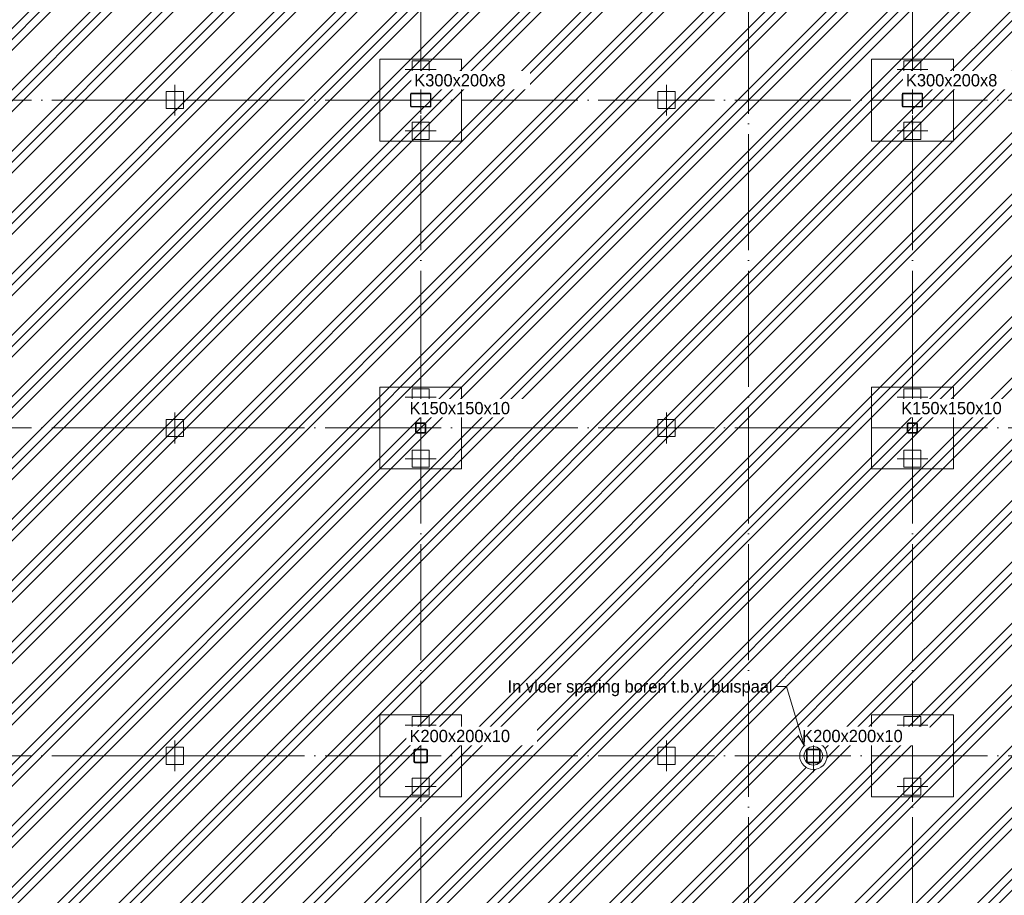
# Model space of a CAD drawing. Header units: millimetres. Extents: x -2900 to 56100, y -900 to 49332.
# Tile 16 of 35: x 13528 to 27946, y 12559 to 25377. Entities that reach past the tile are written whole.
import ezdxf

# ---------------------------------------------------------------- set-up
doc = ezdxf.new("R2010")
doc.units = ezdxf.units.MM
for name, pattern in [('WSP_hartlijn', [800, 500, -100, 100, -100]), ('WSP_hhidden', [250, 150, -100]), ('WSP_stramienlijn', [2000, 1700, -150, 0, -150])]:
    doc.linetypes.add(name, pattern=pattern)
for name, color, linetype, lineweight in [('00_algemeen - hartlijn', 7, 'WSP_hartlijn', 13), ('00_text', 7, 'Continuous', 13), ('07_stramien', 4, 'Continuous', 13), ('16_funderingsconstructies', 2, 'Continuous', 18), ('17_paalfunderingen - beton', 2, 'Continuous', 18), ('23_vloeren', 2, 'Continuous', 18), ('23_vloeren - hatch', 1, 'Continuous', 18), ('28_hoofddraagconstructies - kolommen en liggers', 1, 'Continuous', 13), ('28_hoofddraagconstructies - kolommen en liggers - staal', 1, 'Continuous', 13), ('28_hoofddraagconstructies - kolommen en liggers - staal -cut-', 2, 'Continuous', 13), ('28_hoofddraagconstructies - tags', 7, 'Continuous', 18)]:
    doc.layers.add(name, color=color, linetype=linetype, lineweight=lineweight)
doc.styles.add('Revittext_2', font='txt', dxfattribs={"height": 180})
doc.styles.add('Revittext_I', font='txt', dxfattribs={"height": 180})

# ---------------------------------------------------------------- blocks, each defined once
blk = doc.blocks.new('17_WSP_FD_prefab - fundatiepaal v18-0 - 250x250-1089782-beg gr - plot - 100')
at = {"layer": '16_funderingsconstructies', "color": 55, "lineweight": 13}
for p, q in [((0, -225), (0, 225)), ((-225, 0), (225, 0)), ((125, 125), (-125, 125)), ((-125, 125), (-125, -125)), ((125, -125), (125, 125)), ((-125, -125), (125, -125))]:
    blk.add_line(p, q, dxfattribs=at)
blk = doc.blocks.new('17_WSP_FD_prefab - fundatiepaal v18-0 - 250x250-1089444-beg gr - plot - 100')
at = {"layer": '16_funderingsconstructies', "color": 55, "lineweight": 13}
for p, q in [((0, -225), (0, 225)), ((-225, 0), (225, 0)), ((125, 125), (-125, 125)), ((-125, 125), (-125, -125)), ((125, -125), (125, 125)), ((-125, -125), (125, -125))]:
    blk.add_line(p, q, dxfattribs=at)
blk = doc.blocks.new('17_WSP_FD_beton - fundatiepaal v21-1 - ø273_285 _stalen buis_-1348285-beg gr - plot - 100')
at = {"layer": '00_algemeen - hartlijn'}
for p, q in [((0, 100), (0, 236)), ((-237, 0), (-100, 0)), ((-90, 0), (90, 0)), ((0, -90), (0, 90)), ((100, 0), (236, 0)), ((0, -237), (0, -100))]:
    blk.add_line(p, q, dxfattribs=at)
at = {"layer": '16_funderingsconstructies', "linetype": 'WSP_hhidden', "lineweight": 13}
for p, q in [((-100, 0), (-90, 0)), ((0, 90), (0, 100)), ((90, 0), (100, 0)), ((0, -100), (0, -90))]:
    blk.add_line(p, q, dxfattribs=at)
for radius, start, end in [(137, 134.6834, 135.1674), (136, 44.8326, 45.3166), (136, 224.8326, 225.3166), (137, 314.6834, 315.1674)]:
    blk.add_arc((0, 0), radius, start, end, dxfattribs=at)
at = {"layer": '17_paalfunderingen - beton'}
for radius, start, end in [(137, 135.1883, 224.8117), (136, 45.4558, 134.5442), (137, 360, 44.8117), (137, 315.1883, 360), (136, 225.4558, 314.5442)]:
    blk.add_arc((0, 0), radius, start, end, dxfattribs=at)

msp = doc.modelspace()

# ---------------------------------------------------------------- hatches: boundary and pattern name
at = {"layer": '23_vloeren - hatch', "lineweight": 13}
h = msp.add_hatch(dxfattribs=at)
h.set_pattern_fill('FP_1', color=10, style=0, pattern_type=2)
h.set_pattern_definition([(45, (0, 0), (-449.013, 449.013), []), (45, (158.75, 0), (0, 898.0256), []), (45, (-158.75, 0), (0, 898.0256), [])])
h.paths.add_polyline_path([(41100, 3620), (41100, 9700), (50700, 9700), (50700, 14585.9), (50692.5, 14593.4), (50682, 14596.2), (50518, 14596.2), (50507.5, 14593.4), (50499.8, 14585.7), (50497, 14575.2), (50497, 14480), (50485, 14480), (50485, 14720), (50497, 14720), (50497, 14624.7), (50499.8, 14614.2), (50507.5, 14606.6), (50518, 14603.7), (50682.1, 14603.8), (50692.5, 14606.6), (50700, 14614.2), (50700, 29100), (38500, 29100), (38500, 19500), (33895, 19500), (33895, 19300), (33885, 19300), (33885, 19378.7), (33879.7, 19391.5), (33867, 19396.7), (33733, 19396.7), (33720.3, 19391.5), (33715, 19378.7), (33715, 19300), (33705, 19300), (33705, 19500), (29100, 19500), (29100, 38700), (26695, 38700), (26695, 38500), (26685, 38500), (26685, 38578.7), (26679.7, 38591.5), (26667, 38596.7), (26533, 38596.7), (26520.3, 38591.5), (26515, 38578.7), (26515, 38500), (26505, 38500), (26505, 38700), (19495, 38700), (19495, 38500), (19485, 38500), (19485, 38578.7), (19479.7, 38591.5), (19467, 38596.7), (19333, 38596.7), (19320.3, 38591.5), (19315, 38578.7), (19315, 38500), (19305, 38500), (19305, 38700), (12295, 38700), (12295, 38500), (12285, 38500), (12285, 38578.7), (12279.7, 38591.5), (12267, 38596.7), (12133, 38596.7), (12120.3, 38591.5), (12115, 38578.7), (12115, 38500), (12105, 38500), (12105, 38700), (5095, 38700), (5095, 38500), (5085, 38500), (5085, 38578.7), (5079.7, 38591.5), (5067, 38596.7), (4933, 38596.7), (4920.3, 38591.5), (4915, 38578.7), (4915, 38500), (4905, 38500), (4905, 38700), (2500, 38700), (2500, 19300), (4905, 19300), (4905, 19500), (4915, 19500), (4915, 19421.2), (4920.3, 19408.5), (4933, 19403.2), (5067, 19403.2), (5079.7, 19408.5), (5085, 19421.2), (5085, 19500), (5095, 19500), (5095, 19300), (9700, 19300), (9700, 14614.1), (9707.5, 14606.6), (9718, 14603.7), (9882.1, 14603.8), (9892.5, 14606.6), (9900.2, 14614.2), (9903, 14624.7), (9903, 14720), (9915, 14720), (9915, 14480), (9903, 14480), (9903, 14575.2), (9900.2, 14585.7), (9892.5, 14593.4), (9882, 14596.2), (9718, 14596.2), (9707.5, 14593.4), (9700, 14585.7), (9700, 4900), (19410, 4900), (19410, 3620), (24025, 3620), (24025, 4900), (36345, 4900), (36345, 3620), (41038, 3620)])
h.paths.add_polyline_path([(40933, 4920), (40924, 4920), (40924, 5080), (40933, 5080), (40933, 5018), (40937.4, 5007.4), (40948, 5003), (41052, 5003), (41063.1, 5008.7), (41067, 5018), (41067, 5080), (41076, 5080), (41076, 4920), (41067, 4920), (41067, 4982), (41062.6, 4992.6), (41052, 4997), (40948, 4997), (40937.4, 4992.6), (40933, 4982)])
h.paths.add_polyline_path([(33867, 4920), (33867, 4982), (33862.6, 4992.6), (33852, 4997), (33748, 4997), (33737.4, 4992.6), (33733, 4982), (33733, 4920), (33724, 4920), (33724, 5080), (33733, 5080), (33733, 5018), (33737.4, 5007.4), (33748, 5003), (33852, 5003), (33863.1, 5008.7), (33867, 5018), (33867, 5080), (33876, 5080), (33876, 4920)])
h.paths.add_polyline_path([(26667, 4920), (26667, 4982), (26662.6, 4992.6), (26652, 4997), (26548, 4997), (26537.4, 4992.6), (26533, 4982), (26533, 4920), (26524, 4920), (26524, 5080), (26533, 5080), (26533, 5018), (26537.4, 5007.4), (26548, 5003), (26652, 5003), (26663.1, 5008.7), (26667, 5018), (26667, 5080), (26676, 5080), (26676, 4920)])
h.paths.add_polyline_path([(19324, 4920), (19324, 5080), (19333, 5080), (19333, 5018), (19337.7, 5007.3), (19348, 5003), (19452, 5003), (19463.1, 5008.7), (19467, 5018), (19467, 5080), (19476, 5080), (19476, 4920), (19467, 4920), (19467, 4982), (19462.6, 4992.6), (19452, 4997), (19345.3, 4995.9), (19337.4, 4992.6), (19333, 4982), (19333, 4920)])
h.paths.add_polyline_path([(12124, 4920), (12124, 5080), (12133, 5080), (12133, 5018), (12137.4, 5007.4), (12148, 5003), (12252, 5003), (12263.1, 5008.7), (12267, 5018), (12267, 5080), (12276, 5080), (12276, 4920), (12267, 4920), (12267, 4982), (12262.6, 4992.6), (12252, 4997), (12148, 4997), (12137.4, 4992.6), (12133, 4982), (12133, 4920)])
h.paths.add_polyline_path([(41005, 5090.6), (40995, 5090.6), (40995, 6820.3), (41005, 6820.3), (41005, 6676.4)])
h.paths.add_polyline_path([(40995, 7949.4), (40995, 9689.5), (41005, 9689.5), (41005, 7949.4)])
h.paths.add_polyline_path([(25125.9, 9601.5), (25079.1, 9613), (25036.4, 9635.4), (25000.3, 9667.4), (24972.9, 9707.1), (24955.8, 9752.1), (24950, 9800), (24955.8, 9847.9), (24972.9, 9892.9), (25000.3, 9932.6), (25036.4, 9964.6), (25079.1, 9987), (25125.9, 9998.5), (25174.1, 9998.5), (25220.9, 9987), (25263.6, 9964.6), (25299.7, 9932.6), (25327.1, 9892.9), (25344.2, 9847.9), (25350, 9800), (25344.2, 9752.1), (25327.1, 9707.1), (25299.7, 9667.4), (25263.6, 9635.4), (25220.9, 9613), (25174.1, 9601.5)])
h.paths.add_polyline_path([(40915, 9700), (40905, 9700), (40905, 9900), (40915, 9900), (40915, 9821.2), (40920.3, 9808.5), (40933, 9803.2), (41067, 9803.2), (41079.7, 9808.5), (41085, 9821.2), (41085, 9900), (41095, 9900), (41095, 9700), (41085, 9700), (41085, 9778.7), (41079.7, 9791.5), (41067, 9796.7), (40933, 9796.7), (40920.3, 9791.5), (40915, 9778.7)])
h.paths.add_polyline_path([(36285, 9700), (36112.9, 9700.9), (36104.4, 9704.4), (36100, 9715), (36100.9, 9887.1), (36104.4, 9895.6), (36115, 9900), (36287.1, 9899.1), (36295.6, 9895.6), (36300, 9885), (36299.1, 9712.9), (36295.6, 9704.4), (36287.1, 9700.9)])
h.paths.add_polyline_path([(19480, 9700), (19312.9, 9700.9), (19304.4, 9704.4), (19300, 9715), (19300.9, 9887.1), (19304.4, 9895.6), (19315, 9900), (19487.1, 9899.1), (19495.6, 9895.6), (19500, 9885), (19499.1, 9712.9), (19495.6, 9704.4), (19485, 9700)])
h.paths.add_polyline_path([(9715, 9700), (9705, 9700), (9705, 9900), (9715, 9900), (9715, 9821.2), (9720.3, 9808.5), (9733, 9803.2), (9867, 9803.2), (9879.7, 9808.5), (9885, 9821.2), (9885, 9900), (9895, 9900), (9895, 9700), (9885, 9700), (9885, 9778.7), (9879.7, 9791.5), (9867, 9796.7), (9733, 9796.7), (9720.3, 9791.5), (9715, 9778.7), (9715, 9774.2)])
h.paths.add_polyline_path([(36280, 9710), (36287.1, 9712.9), (36290, 9720), (36290, 9880), (36287.1, 9887.1), (36280, 9890), (36120, 9890), (36112.9, 9887.1), (36110, 9880), (36110, 9720), (36112.9, 9712.9), (36120, 9710), (36210, 9710)])
h.paths.add_polyline_path([(19410, 9710), (19480, 9710), (19487.1, 9712.9), (19490, 9720), (19490, 9880), (19487.1, 9887.1), (19480, 9890), (19320, 9890), (19312.9, 9887.1), (19310, 9880), (19310, 9720), (19312.9, 9712.9), (19320, 9710)])
h.paths.add_polyline_path([(48133.5, 9730), (48133.5, 9870), (48142, 9870), (48142, 9814.7), (48145.5, 9806.3), (48154, 9802.7), (48246, 9802.7), (48254.7, 9806.8), (48258, 9814.7), (48258, 9870), (48266.5, 9870), (48266.5, 9730), (48258, 9730), (48258, 9785.2), (48254.5, 9793.7), (48246, 9797.2), (48154, 9797.2), (48145.5, 9793.7), (48142, 9785.2), (48142, 9730)])
h.paths.add_polyline_path([(50533.5, 9732.7), (50533.5, 9872.7), (50542, 9872.7), (50542, 9817.5), (50545.5, 9809), (50554, 9805.5), (50646, 9805.5), (50654.7, 9809.5), (50658, 9817.5), (50658, 9872.7), (50666.5, 9872.7), (50666.5, 9732.7), (50658, 9733.7), (50658, 9788), (50654.5, 9796.5), (50646, 9800), (50554, 9800), (50545.5, 9796.5), (50542, 9788), (50542, 9732.7)])
h.paths.add_polyline_path([(50666.5, 9883.2), (50666.5, 11560.9), (50676.5, 11560.9), (50676.5, 9883.2), (50668.1, 9883.2)])
h.paths.add_polyline_path([(50650.3, 12839), (50640.3, 12839.2), (50664.6, 14469.6), (50674.6, 14469.4), (50650.3, 12841.4)])
h.paths.add_polyline_path([(25174.1, 14401.5), (25125.9, 14401.5), (25079.1, 14413), (25036.4, 14435.4), (25000.3, 14467.4), (24972.9, 14507.1), (24955.8, 14552.1), (24950, 14600), (24955.8, 14647.9), (24972.9, 14692.9), (25000.3, 14732.6), (25036.4, 14764.6), (25079.1, 14787), (25125.9, 14798.5), (25174.1, 14798.5), (25220.9, 14787), (25263.6, 14764.6), (25302.3, 14728.9), (25327.1, 14692.9), (25344.2, 14647.9), (25350, 14600), (25344.2, 14552.1), (25327.1, 14507.1), (25299.7, 14467.4), (25263.6, 14435.4), (25220.9, 14413)])
h.paths.add_polyline_path([(40915, 14500), (40904.4, 14504.4), (40900, 14515), (40900.9, 14687.1), (40904.4, 14695.6), (40915, 14700), (41087.1, 14699.1), (41095.6, 14695.6), (41100, 14685), (41099.1, 14512.9), (41095.6, 14504.4), (41085, 14500), (40920, 14500)])
h.paths.add_polyline_path([(33715, 14500), (33704.4, 14504.4), (33700, 14515), (33700.9, 14687.1), (33704.4, 14695.6), (33715, 14700), (33887.1, 14699.1), (33895.6, 14695.6), (33900, 14685), (33899.1, 14512.9), (33895.6, 14504.4), (33885, 14500), (33720, 14500)])
h.paths.add_polyline_path([(19485, 14500), (19312.9, 14500.9), (19304.4, 14504.4), (19300, 14515), (19300.9, 14687.1), (19304.4, 14695.6), (19315, 14700), (19487.1, 14699.1), (19495.6, 14695.6), (19500, 14685), (19499.1, 14512.9), (19495.6, 14504.4), (19487.1, 14500.9)])
h.paths.add_polyline_path([(41010, 14510), (41080, 14510), (41087.1, 14512.9), (41090, 14520), (41090, 14680), (41087.1, 14687.1), (41080, 14690), (40920, 14690), (40912.9, 14687.1), (40910, 14680), (40910, 14520), (40912.9, 14512.9), (40920, 14510)])
h.paths.add_polyline_path([(33810, 14510), (33880, 14510), (33887.1, 14512.9), (33890, 14520), (33890, 14680), (33887.1, 14687.1), (33880, 14690), (33720, 14690), (33712.9, 14687.1), (33710, 14680), (33710, 14520), (33712.9, 14512.9), (33720, 14510)])
h.paths.add_polyline_path([(19480, 14510), (19487.1, 14512.9), (19490, 14520), (19490, 14680), (19487.1, 14687.1), (19480, 14690), (19320, 14690), (19312.9, 14687.1), (19310, 14680), (19310, 14520), (19312.9, 14512.9), (19320, 14510), (19410, 14510)])
h.paths.add_polyline_path([(4920.3, 19300), (5085, 19300), (5085, 19378.7), (5079.7, 19391.5), (5067, 19396.7), (4933, 19396.7), (4920.3, 19391.5), (4915, 19378.7), (4915, 19300)])
h.paths.add_polyline_path([(50676, 19320), (50667, 19320), (50667, 19382), (50662.6, 19392.6), (50652, 19397), (50548, 19397), (50537.4, 19392.6), (50533, 19382), (50533, 19320), (50524, 19320), (50524, 19480), (50533, 19480), (50533, 19418), (50537.4, 19407.4), (50548, 19403), (50652, 19403), (50663.1, 19408.7), (50667, 19418), (50667, 19480), (50676, 19480), (50676, 19382)])
h.paths.add_polyline_path([(28933, 19320), (28924, 19320), (28924, 19480), (28933, 19480), (28933, 19418), (28937.4, 19407.4), (28948, 19403), (29052, 19403), (29063.1, 19408.7), (29067, 19418), (29067, 19480), (29076, 19480), (29076, 19320), (29067, 19320), (29067, 19382), (29062.6, 19392.6), (29052, 19397), (28948, 19397), (28937.4, 19392.6), (28933, 19382)])
h.paths.add_polyline_path([(26655, 19325), (26537.9, 19325.9), (26529.4, 19329.4), (26525, 19340), (26525.9, 19462.1), (26529.4, 19470.6), (26540, 19475), (26662.1, 19474.1), (26670.6, 19470.6), (26675, 19460), (26674.1, 19337.9), (26670.6, 19329.4), (26660, 19325)])
h.paths.add_polyline_path([(19367, 19325), (19337.9, 19325.9), (19329.4, 19329.4), (19325, 19340), (19325.9, 19462.1), (19329.4, 19470.6), (19340, 19475), (19462.1, 19474.1), (19470.6, 19470.6), (19475, 19460), (19474.1, 19337.9), (19470.6, 19329.4), (19460, 19325), (19389.3, 19325)])
h.paths.add_polyline_path([(12260, 19325), (12137.9, 19325.9), (12129.4, 19329.4), (12125, 19340), (12125.9, 19462.1), (12129.4, 19470.6), (12140, 19475), (12262.1, 19474.1), (12270.6, 19470.6), (12275, 19460), (12274.1, 19337.9), (12270.6, 19329.4), (12262.1, 19325.9)])
h.paths.add_polyline_path([(26545, 19335), (26655, 19335), (26662.1, 19337.9), (26665, 19345), (26665, 19455), (26662.1, 19462.1), (26655, 19465), (26545, 19465), (26537.9, 19462.1), (26535, 19455), (26535, 19345), (26537.9, 19337.9), (26540, 19337.1)])
h.paths.add_polyline_path([(19455, 19335), (19462.1, 19337.9), (19465, 19345), (19465, 19455), (19462.1, 19462.1), (19455, 19465), (19345, 19465), (19337.9, 19462.1), (19335, 19455), (19335, 19345), (19337.9, 19337.9), (19345, 19335), (19410, 19335)])
h.paths.add_polyline_path([(12210, 19335), (12255, 19335), (12262.1, 19337.9), (12265, 19345), (12265, 19455), (12262.1, 19462.1), (12255, 19465), (12145, 19465), (12137.9, 19462.1), (12135, 19455), (12135, 19345), (12137.9, 19337.9), (12145, 19335)])
h.paths.add_polyline_path([(40956, 19340), (40950.3, 19340.7), (40943.5, 19343.5), (40940, 19352), (40940.7, 19449.7), (40943.5, 19456.5), (40952, 19460), (41049.7, 19459.3), (41056.5, 19456.5), (41060, 19448), (41059.3, 19350.3), (41056.5, 19343.5), (41048, 19340), (41038, 19340)])
h.paths.add_polyline_path([(41044, 19348), (41049.7, 19350.3), (41052, 19356), (41052, 19444), (41049.7, 19449.7), (41044, 19452), (40956, 19452), (40950.3, 19449.7), (40948, 19444), (40948, 19356), (40950.3, 19350.3), (40956, 19348), (41038, 19348)])
h.paths.add_polyline_path([(33867, 19403.2), (33879.7, 19408.5), (33885, 19421.2), (33885, 19500), (33715, 19500), (33715, 19421.2), (33720.3, 19408.5), (33733, 19403.2), (33851.3, 19403.2)])
h.paths.add_polyline_path([(28995, 19489.2), (28995, 20686.6), (29005, 20686.6), (29005, 19489.2)])
h.paths.add_polyline_path([(29005, 21533.4), (28995, 21533.4), (28995, 22740.8), (29005, 22740.8), (29005, 21649.4)])
h.paths.add_polyline_path([(38658, 21730), (38658, 21785.2), (38654.5, 21793.7), (38646, 21797.2), (38554, 21797.2), (38545.5, 21793.7), (38542, 21785.2), (38542, 21730), (38533.5, 21730), (38533.5, 21870), (38542, 21870), (38542, 21814.7), (38545.5, 21806.3), (38554, 21802.7), (38646, 21802.7), (38654.7, 21806.8), (38658, 21814.7), (38658, 21870), (38666.5, 21870), (38666.5, 21730)])
h.paths.add_polyline_path([(29058, 22750), (29058, 22805.2), (29054.5, 22813.7), (29046, 22817.2), (28954, 22817.2), (28945.5, 22813.7), (28942, 22805.2), (28942, 22750), (28933.5, 22750), (28933.5, 22890), (28942, 22890), (28942, 22834.7), (28945.5, 22826.3), (28954, 22822.7), (29046, 22822.7), (29054.7, 22826.8), (29058, 22834.7), (29058, 22890), (29066.5, 22890), (29066.5, 22750)])
h.paths.add_polyline_path([(26462, 24100), (26453.5, 24103.5), (26450, 24112), (26450.7, 24289.7), (26453.5, 24296.5), (26462, 24300), (26739.7, 24299.3), (26746.5, 24296.5), (26750, 24288), (26749.3, 24110.3), (26746.5, 24103.5), (26738, 24100), (26466, 24100)])
h.paths.add_polyline_path([(19262, 24100), (19253.5, 24103.5), (19250, 24112), (19250.7, 24289.7), (19253.5, 24296.5), (19262, 24300), (19539.7, 24299.3), (19546.5, 24296.5), (19550, 24288), (19549.3, 24110.3), (19546.5, 24103.5), (19538, 24100), (19266, 24100)])
h.paths.add_polyline_path([(12334, 24100), (12060.3, 24100.7), (12053.5, 24103.5), (12050, 24112), (12050.7, 24289.7), (12053.5, 24296.5), (12062, 24300), (12339.7, 24299.3), (12346.5, 24296.5), (12350, 24288), (12349.3, 24110.3), (12346.5, 24103.5), (12338, 24100)])
h.paths.add_polyline_path([(5134, 24100), (4860.3, 24100.7), (4853.5, 24103.5), (4850, 24112), (4850.7, 24289.7), (4853.5, 24296.5), (4862, 24300), (5139.7, 24299.3), (5146.5, 24296.5), (5150, 24288), (5149.3, 24110.3), (5146.5, 24103.5), (5138, 24100)])
h.paths.add_polyline_path([(26466, 24108), (26734, 24108), (26739.7, 24110.3), (26742, 24116), (26742, 24284), (26739.7, 24289.7), (26734, 24292), (26466, 24292), (26460.3, 24289.7), (26458, 24284), (26458, 24116), (26460.3, 24110.3), (26462, 24109.7)])
h.paths.add_polyline_path([(19534, 24108), (19539.7, 24110.3), (19542, 24116), (19542, 24284), (19539.7, 24289.7), (19534, 24292), (19266, 24292), (19260.3, 24289.7), (19258, 24284), (19258, 24116), (19260.3, 24110.3), (19266, 24108)])
h.paths.add_polyline_path([(12066, 24108), (12334, 24108), (12339.7, 24110.3), (12342, 24116), (12342, 24284), (12339.7, 24289.7), (12334, 24292), (12066, 24292), (12060.3, 24289.7), (12058, 24284), (12058, 24116), (12060.3, 24110.3), (12062, 24109.7)])
h.paths.add_polyline_path([(4866, 24108), (5134, 24108), (5139.7, 24110.3), (5142, 24116), (5142, 24284), (5139.7, 24289.7), (5134, 24292), (4866, 24292), (4860.3, 24289.7), (4858, 24284), (4858, 24116), (4860.3, 24110.3), (4862, 24109.7)])
h.paths.add_polyline_path([(50533.5, 26530), (50533.5, 26670), (50542, 26670), (50542, 26614.7), (50545.5, 26606.3), (50554, 26602.7), (50646, 26602.7), (50654.7, 26606.8), (50658, 26614.7), (50658, 26670), (50666.5, 26670), (50666.5, 26530), (50658, 26530), (50658, 26585.2), (50654.5, 26593.7), (50646, 26597.2), (50554, 26597.2), (50545.5, 26593.7), (50542, 26585.2), (50542, 26530)])
h.paths.add_polyline_path([(38666.5, 26530), (38658, 26530), (38658, 26585.2), (38654.5, 26593.7), (38646, 26597.2), (38554, 26597.2), (38545.5, 26593.7), (38542, 26585.2), (38542, 26530), (38533.5, 26530), (38533.5, 26670), (38542, 26670), (38542, 26614.7), (38545.5, 26606.3), (38554, 26602.7), (38646, 26602.7), (38654.7, 26606.8), (38658, 26614.7), (38658, 26670), (38666.5, 26670), (38666.5, 26585.2)])
h.paths.add_polyline_path([(9700, 26921.5), (9661.2, 26926.6), (9625, 26941.6), (9592.7, 26967), (9570.1, 26996.5), (9555.1, 27032.7), (9550, 27071.5), (9555.1, 27110.3), (9570.1, 27146.5), (9593.9, 27177.6), (9625, 27201.4), (9661.2, 27216.4), (9695, 27220.8), (9695, 28668.4), (9705, 28668.4), (9705, 27220.8), (9738.8, 27216.4), (9775, 27201.4), (9806.1, 27177.6), (9829.9, 27146.5), (9844.9, 27110.3), (9850, 27071.5), (9844.9, 27032.7), (9829.9, 26996.5), (9806.1, 26965.4), (9775, 26941.6), (9738.8, 26926.6)])
h.paths.add_polyline_path([(26462, 28900), (26453.5, 28903.5), (26450, 28912), (26450.7, 29089.7), (26453.5, 29096.5), (26462, 29100), (26739.7, 29099.3), (26746.5, 29096.5), (26750, 29088), (26749.3, 28910.3), (26746.5, 28903.5), (26738, 28900), (26466, 28900)])
h.paths.add_polyline_path([(19262, 28900), (19253.5, 28903.5), (19250, 28912), (19250.7, 29089.7), (19253.5, 29096.5), (19262, 29100), (19539.7, 29099.3), (19546.5, 29096.5), (19550, 29088), (19549.3, 28910.3), (19546.5, 28903.5), (19538, 28900), (19266, 28900)])
h.paths.add_polyline_path([(5138, 28900), (4860.3, 28900.7), (4853.5, 28903.5), (4850, 28912), (4850.7, 29089.7), (4853.5, 29096.5), (4862, 29100), (5139.7, 29099.3), (5146.5, 29096.5), (5150, 29088), (5149.3, 28910.3), (5146.5, 28903.5), (5139.7, 28900.7)])
h.paths.add_polyline_path([(12338, 28900), (12060.3, 28900.7), (12053.5, 28903.5), (12050, 28912), (12050.7, 29089.7), (12053.5, 29096.5), (12062, 29100), (12339.7, 29099.3), (12346.5, 29096.5), (12350, 29088), (12349.3, 28910.3), (12346.5, 28903.5), (12339.7, 28900.7)])
h.paths.add_polyline_path([(26734, 28908), (26739.7, 28910.3), (26742, 28916), (26742, 29084), (26739.7, 29089.7), (26734, 29092), (26466, 29092), (26460.3, 29089.7), (26458, 29084), (26458, 28916), (26460.3, 28910.3), (26466, 28908), (26558, 28908)])
h.paths.add_polyline_path([(19534, 28908), (19539.7, 28910.3), (19542, 28916), (19542, 29084), (19539.7, 29089.7), (19534, 29092), (19266, 29092), (19260.3, 29089.7), (19258, 29084), (19258, 28916), (19260.3, 28910.3), (19266, 28908), (19358, 28908)])
h.paths.add_polyline_path([(12066, 28908), (12334, 28908), (12339.7, 28910.3), (12342, 28916), (12342, 29084), (12339.7, 29089.7), (12334, 29092), (12066, 29092), (12060.3, 29089.7), (12058, 29084), (12058, 28916), (12060.3, 28910.3), (12062, 28909.7)])
h.paths.add_polyline_path([(4866, 28908), (5134, 28908), (5139.7, 28910.3), (5142, 28916), (5142, 29084), (5139.7, 29089.7), (5134, 29092), (4866, 29092), (4860.3, 29089.7), (4858, 29084), (4858, 28916), (4860.3, 28910.3), (4862, 28909.7)])
h.paths.add_polyline_path([(48133.5, 28930), (48133.5, 29070), (48142, 29070), (48142, 29014.7), (48145.5, 29006.3), (48154, 29002.7), (48246, 29002.7), (48254.7, 29006.8), (48258, 29014.7), (48258, 29070), (48266.5, 29070), (48266.5, 28930), (48258, 28930), (48258, 28985.2), (48254.5, 28993.7), (48246, 28997.2), (48154, 28997.2), (48145.5, 28993.7), (48142, 28985.2), (48142, 28930)])
h.paths.add_polyline_path([(45858, 28930), (45858, 28985.2), (45854.5, 28993.7), (45846, 28997.2), (45754, 28997.2), (45745.5, 28993.7), (45742, 28985.2), (45742, 28930), (45733.5, 28930), (45733.5, 29070), (45742, 29070), (45742, 29014.7), (45745.5, 29006.3), (45754.8, 29002.7), (45846, 29002.7), (45854.7, 29006.8), (45858, 29014.7), (45858, 29070), (45866.5, 29070), (45866.5, 28930)])
h.paths.add_polyline_path([(43342, 28930), (43333.5, 28930), (43333.5, 29070), (43342, 29070), (43342, 29014.7), (43345.5, 29006.3), (43354, 29002.7), (43446, 29002.7), (43454.7, 29006.8), (43458, 29014.7), (43458, 29070), (43466.5, 29070), (43466.5, 28930), (43458, 28930), (43458, 28985.2), (43454.5, 28993.7), (43446, 28997.2), (43354, 28997.2), (43345.5, 28993.7), (43342, 28985.2)])
h.paths.add_polyline_path([(41058, 28930), (41058, 28985.2), (41054.5, 28993.7), (41046, 28997.2), (40954, 28997.2), (40945.5, 28993.7), (40942, 28985.2), (40942, 28930), (40933.5, 28930), (40933.5, 29070), (40942, 29070), (40942, 29014.7), (40945.5, 29006.3), (40954, 29002.7), (41046, 29002.7), (41054.7, 29006.8), (41058, 29014.7), (41058, 29070), (41066.5, 29070), (41066.5, 28930)])
h.paths.add_polyline_path([(45726.2, 28990), (44922.7, 28990), (44922.7, 29000), (45726.2, 29000)])
h.paths.add_polyline_path([(43473.8, 28990), (43473.8, 29000), (44277.3, 29000), (44277.3, 28990), (43658.5, 28990)])
h.paths.add_polyline_path([(9700, 29736.6), (9695, 29736.6), (9695, 31184.2), (9661.2, 31188.6), (9625, 31203.6), (9592.7, 31229), (9570.1, 31258.5), (9555.1, 31294.7), (9550, 31333.5), (9555.1, 31372.3), (9570.1, 31408.5), (9593.9, 31439.6), (9625, 31463.4), (9661.2, 31478.4), (9700, 31483.5), (9738.8, 31478.4), (9775, 31463.4), (9806.1, 31439.6), (9829.9, 31408.5), (9844.9, 31372.3), (9850, 31333.5), (9844.9, 31294.7), (9829.9, 31258.5), (9806.1, 31227.4), (9775, 31203.6), (9738.8, 31188.6), (9705, 31184.2), (9705, 29736.6)])
h.paths.add_polyline_path([(26738, 33700), (26460.3, 33700.7), (26453.5, 33703.5), (26450, 33712), (26450.7, 33889.7), (26453.5, 33896.5), (26462, 33900), (26739.7, 33899.3), (26746.5, 33896.5), (26750, 33888), (26749.3, 33710.3), (26746.5, 33703.5), (26739.7, 33700.7)])
h.paths.add_polyline_path([(19538, 33700), (19260.3, 33700.7), (19253.5, 33703.5), (19250, 33712), (19250.7, 33889.7), (19253.5, 33896.5), (19262, 33900), (19539.7, 33899.3), (19546.5, 33896.5), (19550, 33888), (19549.3, 33710.3), (19546.5, 33703.5), (19539.7, 33700.7)])
h.paths.add_polyline_path([(12334, 33700), (12060.3, 33700.7), (12053.5, 33703.5), (12050, 33712), (12050.7, 33889.7), (12053.5, 33896.5), (12062, 33900), (12339.7, 33899.3), (12346.5, 33896.5), (12350, 33888), (12349.3, 33710.3), (12346.5, 33703.5), (12338, 33700)])
h.paths.add_polyline_path([(4862, 33700), (4853.5, 33703.5), (4850, 33712), (4850.7, 33889.7), (4853.5, 33896.5), (4862, 33900), (5139.7, 33899.3), (5146.5, 33896.5), (5150, 33888), (5149.3, 33710.3), (5146.5, 33703.5), (5138, 33700), (4866, 33700)])
h.paths.add_polyline_path([(26558, 33708), (26734, 33708), (26739.7, 33710.3), (26742, 33716), (26742, 33884), (26739.7, 33889.7), (26734, 33892), (26466, 33892), (26460.3, 33889.7), (26458, 33884), (26458, 33716), (26460.3, 33710.3), (26466, 33708)])
h.paths.add_polyline_path([(19358, 33708), (19534, 33708), (19539.7, 33710.3), (19542, 33716), (19542, 33884), (19539.7, 33889.7), (19534, 33892), (19266, 33892), (19260.3, 33889.7), (19258, 33884), (19258, 33716), (19260.3, 33710.3), (19266, 33708)])
h.paths.add_polyline_path([(12158, 33708), (12334, 33708), (12339.7, 33710.3), (12342, 33716), (12342, 33884), (12339.7, 33889.7), (12334, 33892), (12066, 33892), (12060.3, 33889.7), (12058, 33884), (12058, 33716), (12060.3, 33710.3), (12066, 33708)])
h.paths.add_polyline_path([(4866, 33708), (5134, 33708), (5139.7, 33710.3), (5142, 33716), (5142, 33884), (5139.7, 33889.7), (5134, 33892), (4866, 33892), (4860.3, 33889.7), (4858, 33884), (4858, 33716), (4860.3, 33710.3), (4862, 33709.7)])
h.paths.add_polyline_path([(26548.7, 38603.2), (26667, 38603.2), (26679.7, 38608.5), (26685, 38621.2), (26685, 38700), (26515, 38700), (26515, 38621.2), (26520.3, 38608.5), (26533, 38603.2)])
h.paths.add_polyline_path([(19451.3, 38603.2), (19467, 38603.2), (19479.7, 38608.5), (19485, 38621.2), (19485, 38700), (19315, 38700), (19315, 38621.2), (19320.3, 38608.5), (19333, 38603.2), (19348.7, 38603.2)])
h.paths.add_polyline_path([(12133, 38603.2), (12267, 38603.2), (12279.7, 38608.5), (12285, 38621.2), (12285, 38700), (12115, 38700), (12115, 38621.2), (12120.3, 38608.5), (12126.3, 38606)])
h.paths.add_polyline_path([(4933, 38603.2), (5067, 38603.2), (5079.7, 38608.5), (5085, 38621.2), (5085, 38700), (4915, 38700), (4915, 38621.2), (4920.3, 38608.5), (4926.3, 38606)])
at = {"layer": '28_hoofddraagconstructies - kolommen en liggers - staal'}
h = msp.add_hatch(color=256, dxfattribs=at)
h.paths.add_polyline_path([(19262, 24100), (19538, 24100), (19546.5, 24103.5), (19550, 24112), (19550, 24288), (19546.5, 24296.5), (19538, 24300), (19262, 24300), (19253.5, 24296.5), (19250, 24288), (19250, 24112), (19253.5, 24103.5)])
h.paths.add_polyline_path([(19534, 24108), (19266, 24108), (19260.3, 24110.3), (19258, 24116), (19258, 24284), (19260.3, 24289.7), (19266, 24292), (19534, 24292), (19539.7, 24289.7), (19542, 24284), (19542, 24116), (19539.7, 24110.3)])
h = msp.add_hatch(color=256, dxfattribs=at)
h.paths.add_polyline_path([(26462, 24100), (26738, 24100), (26746.5, 24103.5), (26750, 24112), (26750, 24288), (26746.5, 24296.5), (26738, 24300), (26462, 24300), (26453.5, 24296.5), (26450, 24288), (26450, 24112), (26453.5, 24103.5)])
h.paths.add_polyline_path([(26466, 24108), (26460.3, 24110.3), (26458, 24116), (26458, 24284), (26460.3, 24289.7), (26466, 24292), (26734, 24292), (26739.7, 24289.7), (26742, 24284), (26742, 24116), (26739.7, 24110.3), (26734, 24108)])
h = msp.add_hatch(color=256, dxfattribs=at)
h.paths.add_polyline_path([(19460, 19325), (19470.6, 19329.4), (19475, 19340), (19475, 19460), (19470.6, 19470.6), (19460, 19475), (19340, 19475), (19329.4, 19470.6), (19325, 19460), (19325, 19340), (19329.4, 19329.4), (19340, 19325)])
h.paths.add_polyline_path([(19345, 19335), (19337.9, 19337.9), (19335, 19345), (19335, 19455), (19337.9, 19462.1), (19345, 19465), (19455, 19465), (19462.1, 19462.1), (19465, 19455), (19465, 19345), (19462.1, 19337.9), (19455, 19335)])
h = msp.add_hatch(color=256, dxfattribs=at)
h.paths.add_polyline_path([(26660, 19325), (26670.6, 19329.4), (26675, 19340), (26675, 19460), (26670.6, 19470.6), (26660, 19475), (26540, 19475), (26529.4, 19470.6), (26525, 19460), (26525, 19340), (26529.4, 19329.4), (26540, 19325)])
h.paths.add_polyline_path([(26545, 19335), (26537.9, 19337.9), (26535, 19345), (26535, 19455), (26537.9, 19462.1), (26545, 19465), (26655, 19465), (26662.1, 19462.1), (26665, 19455), (26665, 19345), (26662.1, 19337.9), (26655, 19335)])
h = msp.add_hatch(color=256, dxfattribs=at)
h.paths.add_polyline_path([(19485, 14500), (19495.6, 14504.4), (19500, 14515), (19500, 14685), (19495.6, 14695.6), (19485, 14700), (19315, 14700), (19304.4, 14695.6), (19300, 14685), (19300, 14515), (19304.4, 14504.4), (19315, 14500)])
h.paths.add_polyline_path([(19320, 14510), (19312.9, 14512.9), (19310, 14520), (19310, 14680), (19312.9, 14687.1), (19320, 14690), (19480, 14690), (19487.1, 14687.1), (19490, 14680), (19490, 14520), (19487.1, 14512.9), (19480, 14510)])
h = msp.add_hatch(color=256, dxfattribs=at)
h.paths.add_polyline_path([(25065, 14500), (25235, 14500), (25245.6, 14504.4), (25250, 14515), (25250, 14685), (25245.6, 14695.6), (25235, 14700), (25065, 14700), (25054.4, 14695.6), (25050, 14685), (25050, 14515), (25054.4, 14504.4)])
h.paths.add_polyline_path([(25070, 14510), (25062.9, 14512.9), (25060, 14520), (25060, 14680), (25062.9, 14687.1), (25070, 14690), (25230, 14690), (25237.1, 14687.1), (25240, 14680), (25240, 14520), (25237.1, 14512.9), (25230, 14510)])

# ---------------------------------------------------------------- linework, layer by layer
at = {"layer": '00_text', "color": 250, "lineweight": 18}
for p, q in [((24615.9, 15616.6), (24609.4, 15616.6)), ((24754.5, 15616.6), (24615.9, 15616.6))]:
    msp.add_line(p, q, dxfattribs=at)
at = {"layer": '07_stramien', "linetype": 'WSP_stramienlijn'}
for p, q in [((19400, 0), (19400, 48432.3)), ((24200, 0), (24200, 48432.3)), ((26600, 0), (26600, 48432.3)), ((-2000, 24200), (55200, 24200)), ((-2000, 19400), (55200, 19400)), ((-2000, 14600), (55200, 14600))]:
    msp.add_line(p, q, dxfattribs=at)
at = {"layer": '23_vloeren', "color": 8}
for start, end in [(0, 180), (180, 360)]:
    msp.add_arc((25150, 14600), 200, start, end, dxfattribs=at)
at = {"layer": '28_hoofddraagconstructies - kolommen en liggers', "color": 55}
for p, q in [((18800, 24800), (20000, 24800)), ((18800, 23600), (18800, 24800)), ((20000, 24800), (20000, 23600)), ((26000, 24800), (27200, 24800)), ((26000, 23600), (26000, 24800)), ((27200, 24800), (27200, 23600)), ((20000, 23600), (18800, 23600)), ((27200, 23600), (26000, 23600)), ((18800, 20000), (20000, 20000)), ((18800, 18800), (18800, 20000)), ((20000, 20000), (20000, 18800)), ((26000, 20000), (27200, 20000)), ((26000, 18800), (26000, 20000)), ((27200, 20000), (27200, 18800)), ((20000, 18800), (18800, 18800)), ((27200, 18800), (26000, 18800)), ((18800, 15200), (20000, 15200)), ((18800, 14000), (18800, 15200)), ((20000, 15200), (20000, 14000)), ((26000, 15200), (27200, 15200)), ((26000, 14000), (26000, 15200)), ((27200, 15200), (27200, 14000)), ((20000, 14000), (18800, 14000)), ((27200, 14000), (26000, 14000))]:
    msp.add_line(p, q, dxfattribs=at)
at = {"layer": '28_hoofddraagconstructies - kolommen en liggers - staal -cut-'}
for p, q in [((19250, 24288), (19250, 24112)), ((19258, 24116), (19258, 24284)), ((19538, 24300), (19262, 24300)), ((19266, 24292), (19534, 24292)), ((19542, 24284), (19542, 24116)), ((19550, 24112), (19550, 24288)), ((26450, 24288), (26450, 24112)), ((26458, 24116), (26458, 24284)), ((26738, 24300), (26462, 24300)), ((26466, 24292), (26734, 24292)), ((26742, 24284), (26742, 24116)), ((26750, 24112), (26750, 24288)), ((19262, 24100), (19538, 24100)), ((19534, 24108), (19266, 24108)), ((26462, 24100), (26738, 24100)), ((26734, 24108), (26466, 24108)), ((19460, 19475), (19340, 19475)), ((19345, 19465), (19455, 19465)), ((26660, 19475), (26540, 19475)), ((26545, 19465), (26655, 19465)), ((19325, 19460), (19325, 19340)), ((19335, 19345), (19335, 19455)), ((19340, 19325), (19460, 19325)), ((19455, 19335), (19345, 19335)), ((19465, 19455), (19465, 19345)), ((19475, 19340), (19475, 19460)), ((26525, 19460), (26525, 19340)), ((26535, 19345), (26535, 19455)), ((26540, 19325), (26660, 19325)), ((26655, 19335), (26545, 19335)), ((26665, 19455), (26665, 19345)), ((26675, 19340), (26675, 19460)), ((19300, 14685), (19300, 14515)), ((19310, 14520), (19310, 14680)), ((19485, 14700), (19315, 14700)), ((19320, 14690), (19480, 14690)), ((19490, 14680), (19490, 14520)), ((19500, 14515), (19500, 14685)), ((25050, 14685), (25050, 14515)), ((25060, 14520), (25060, 14680)), ((25235, 14700), (25065, 14700)), ((25070, 14690), (25230, 14690)), ((25240, 14680), (25240, 14520)), ((25250, 14515), (25250, 14685)), ((19315, 14500), (19485, 14500)), ((19480, 14510), (19320, 14510)), ((25065, 14500), (25235, 14500)), ((25230, 14510), (25070, 14510))]:
    msp.add_line(p, q, dxfattribs=at)
for centre, radius, start, end in [((19262, 24288), 12, 90, 180), ((19266, 24284), 8, 90, 180), ((19534, 24284), 8, 0, 90), ((19538, 24288), 12, 0, 90), ((26462, 24288), 12, 90, 180), ((26466, 24284), 8, 90, 180), ((26734, 24284), 8, 0, 90), ((26738, 24288), 12, 0, 90), ((19262, 24112), 12, 180, 270), ((19266, 24116), 8, 180, 270), ((19534, 24116), 8, 270, 0), ((19538, 24112), 12, 270, 0), ((26462, 24112), 12, 180, 270), ((26466, 24116), 8, 180, 270), ((26734, 24116), 8, 270, 0), ((26738, 24112), 12, 270, 0), ((19340, 19460), 15, 90, 180), ((19345, 19455), 10, 90, 180), ((19455, 19455), 10, 0, 90), ((19460, 19460), 15, 0, 90), ((26540, 19460), 15, 90, 180), ((26545, 19455), 10, 90, 180), ((26655, 19455), 10, 0, 90), ((26660, 19460), 15, 0, 90), ((19340, 19340), 15, 180, 270), ((19345, 19345), 10, 180, 270), ((19455, 19345), 10, 270, 0), ((19460, 19340), 15, 270, 0), ((26540, 19340), 15, 180, 270), ((26545, 19345), 10, 180, 270), ((26655, 19345), 10, 270, 0), ((26660, 19340), 15, 270, 0), ((19315, 14685), 15, 90, 180), ((19320, 14680), 10, 90, 180), ((19480, 14680), 10, 0, 90), ((19485, 14685), 15, 0, 90), ((25065, 14685), 15, 90, 180), ((25070, 14680), 10, 90, 180), ((25230, 14680), 10, 0, 90), ((25235, 14685), 15, 0, 90), ((19315, 14515), 15, 180, 270), ((19320, 14520), 10, 180, 270), ((19480, 14520), 10, 270, 0), ((19485, 14515), 15, 270, 0), ((25065, 14515), 15, 180, 270), ((25070, 14520), 10, 180, 270), ((25230, 14520), 10, 270, 0), ((25235, 14515), 15, 270, 0)]:
    msp.add_arc(centre, radius, start, end, dxfattribs=at)

# ---------------------------------------------------------------- block references
at = {"layer": '16_funderingsconstructies', "color": 55, "lineweight": 13}
for name, p in [('17_WSP_FD_prefab - fundatiepaal v18-0 - 250x250-1089444-beg gr - plot - 100', (19400, 24650)), ('17_WSP_FD_prefab - fundatiepaal v18-0 - 250x250-1089444-beg gr - plot - 100', (26600, 24650)), ('17_WSP_FD_prefab - fundatiepaal v18-0 - 250x250-1089782-beg gr - plot - 100', (15800, 24200)), ('17_WSP_FD_prefab - fundatiepaal v18-0 - 250x250-1089782-beg gr - plot - 100', (23000, 24200)), ('17_WSP_FD_prefab - fundatiepaal v18-0 - 250x250-1089444-beg gr - plot - 100', (19400, 23750)), ('17_WSP_FD_prefab - fundatiepaal v18-0 - 250x250-1089444-beg gr - plot - 100', (26600, 23750)), ('17_WSP_FD_prefab - fundatiepaal v18-0 - 250x250-1089444-beg gr - plot - 100', (19400, 19850)), ('17_WSP_FD_prefab - fundatiepaal v18-0 - 250x250-1089444-beg gr - plot - 100', (26600, 19850)), ('17_WSP_FD_prefab - fundatiepaal v18-0 - 250x250-1089782-beg gr - plot - 100', (15800, 19400)), ('17_WSP_FD_prefab - fundatiepaal v18-0 - 250x250-1089782-beg gr - plot - 100', (23000, 19400)), ('17_WSP_FD_prefab - fundatiepaal v18-0 - 250x250-1089444-beg gr - plot - 100', (19400, 18950)), ('17_WSP_FD_prefab - fundatiepaal v18-0 - 250x250-1089444-beg gr - plot - 100', (26600, 18950)), ('17_WSP_FD_prefab - fundatiepaal v18-0 - 250x250-1089444-beg gr - plot - 100', (19400, 15050)), ('17_WSP_FD_prefab - fundatiepaal v18-0 - 250x250-1089444-beg gr - plot - 100', (26600, 15050)), ('17_WSP_FD_prefab - fundatiepaal v18-0 - 250x250-1089782-beg gr - plot - 100', (15800, 14600)), ('17_WSP_FD_prefab - fundatiepaal v18-0 - 250x250-1089782-beg gr - plot - 100', (23000, 14600)), ('17_WSP_FD_prefab - fundatiepaal v18-0 - 250x250-1089444-beg gr - plot - 100', (19400, 14150)), ('17_WSP_FD_prefab - fundatiepaal v18-0 - 250x250-1089444-beg gr - plot - 100', (26600, 14150))]:
    msp.add_blockref(name, p, dxfattribs=at)
at = {"layer": '16_funderingsconstructies', "linetype": 'WSP_hhidden', "lineweight": 13}
msp.add_blockref('17_WSP_FD_beton - fundatiepaal v21-1 - ø273_285 _stalen buis_-1348285-beg gr - plot - 100', (25150, 14600), dxfattribs=at)

# ---------------------------------------------------------------- texts
at = {"layer": '00_text', "lineweight": 18, "insert": (20672.9, 15706.6), "char_height": 180, "width": 4649.787, "attachment_point": 1, "style": 'Revittext_2'}
msp.add_mtext('In vloer sparing boren t.b.v. buispaal', dxfattribs=at)

# ---------------------------------------------------------------- next in the draw order: texts
at = {"layer": '28_hoofddraagconstructies - tags', "lineweight": 13, "char_height": 180, "attachment_point": 1, "style": 'Revittext_I', "bg_fill": 3, "box_fill_scale": 1.25, "bg_fill_color": 256, "bg_fill_true_color": 13158600, "bg_fill_transparency": 0}
for s, insert, width in [('K300x200x8', (19305.7, 24581), 1651.476), ('K300x200x8', (26505.7, 24581), 1651.476), ('K150x150x10', (19236.2, 19781), 1819.831), ('K150x150x10', (26436.2, 19781), 1819.831), ('K200x200x10', (19236.2, 14981), 1819.831), ('K200x200x10', (24986.2, 14981), 1819.831)]:
    msp.add_mtext(s, dxfattribs=dict(at, insert=insert, width=width))

# ---------------------------------------------------------------- next in the draw order: linework, layer by layer
at = {"layer": '00_text', "color": 250, "lineweight": 18}
for q in [(24754.5, 15616.6), (24934.3, 14884.3), (25011.2, 14907.6)]:
    msp.add_line((25016.2, 14752.4), q, dxfattribs=at)

doc.saveas('drawing.dxf')
